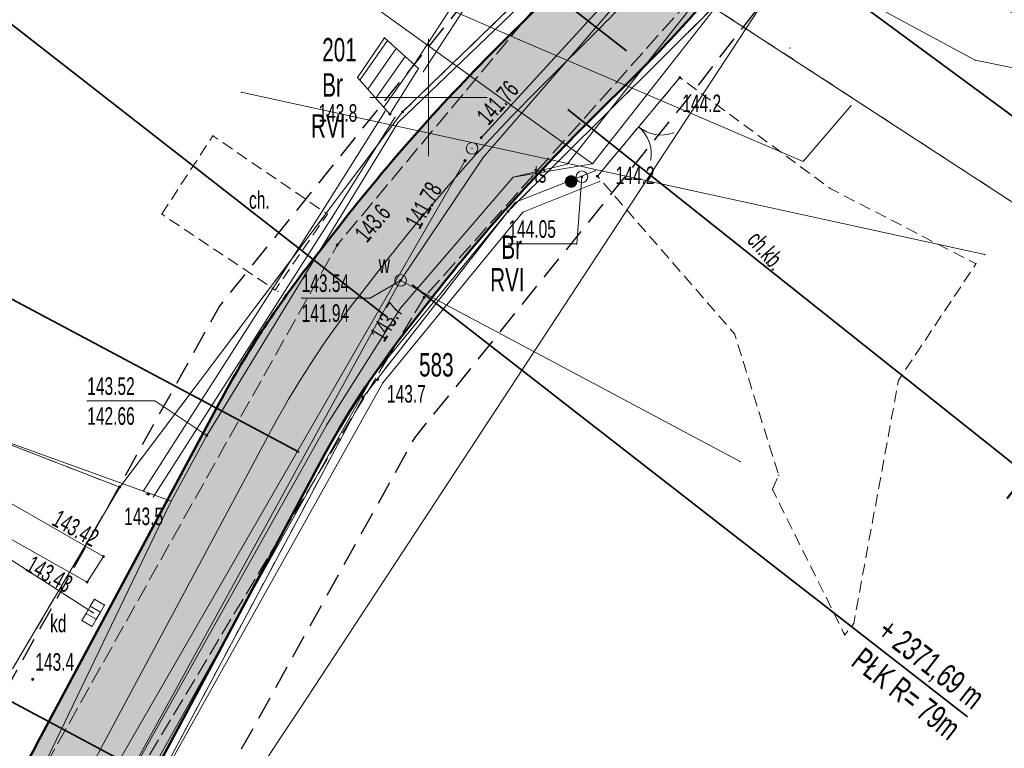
# Model space of a CAD drawing. Extents: x 6456700 to 6518119, y 5963420 to 5980059.
# Tile 174 of 256: x 6512301 to 6512343, y 5966021 to 5966052. Entities that reach past the tile are written whole.
import ezdxf
from ezdxf.enums import TextEntityAlignment as Align

# ---------------------------------------------------------------- set-up
doc = ezdxf.new("R2010")
doc.units = 0
doc.header["$MEASUREMENT"] = 0
for name, pattern in [('L_0_03', [1, 0.5, -0.5]), ('L_0_04', [1.5, 1, -0.5]), ('L_0_52', [1, 0.75, -0.25]), ('L_0_5A', [0.75, 0.5, -0.25])]:
    doc.linetypes.add(name, pattern=pattern)
doc.layers.get('0').update_dxf_attribs({"color": 2, "linetype": 'CONTINUOUS', "lineweight": 5})
for name, color, linetype, lineweight in [('18mm Kreska ciągła', 7, 'CONTINUOUS', 18), ('203_punkt_graniczny', 7, 'CONTINUOUS', 18), ('209_oznaczenie_konturu_klasyfikacyjnego', 96, 'CONTINUOUS', 18), ('210_oznaczenie_konturu_uzytku_gruntowego', 96, 'CONTINUOUS', 18), ('211_numer_dzialki_ewidencyjnej', 7, 'CONTINUOUS', 18), ('218_kontur_uzytku_gruntowego', 96, 'L_0_03', 18), ('219_dzialka_ewidencyjna', 7, 'CONTINUOUS', 18), ('35mm Ciągła', 7, 'CONTINUOUS', 35), ('50mm Kreska ciągła', 7, 'CONTINUOUS', 50), ('9mm Kreska ciągła', 252, 'CONTINUOUS', 9), ('brama', 7, 'CONTINUOUS', 18), ('chodnik', 7, 'CONTINUOUS', 18), ('chodnik_Atr17', 7, 'CONTINUOUS', 18), ('jezdnia', 7, 'CONTINUOUS', 18), ('komora_podziemna', 7, 'CONTINUOUS', 18), ('komora_podziemna_Atr17', 7, 'CONTINUOUS', 18), ('kratka_sciekowa', 7, 'CONTINUOUS', 18), ('kratka_sciekowa_Atr17', 7, 'CONTINUOUS', 18), ('ogrodzenie_trwale', 7, 'CONTINUOUS', 18), ('pikieta_naturalna', 7, 'CONTINUOUS', 18), ('pikieta_naturalna_Atr2', 7, 'CONTINUOUS', 18), ('pikieta_sztuczna', 7, 'CONTINUOUS', 18), ('pikieta_sztuczna_Atr2', 7, 'CONTINUOUS', 18), ('przewod_elektroenergetyczny_niskiego_napiecia', 7, 'CONTINUOUS', 18), ('przewod_elektroenergetyczny_podziemny', 7, 'CONTINUOUS', 18), ('przewod_kanalizacyjny', 7, 'CONTINUOUS', 18), ('przewod_telekomunikacyjny_podziemny', 7, 'CONTINUOUS', 18), ('przewod_wodociagowy', 7, 'CONTINUOUS', 18), ('rzedna', 7, 'CONTINUOUS', 18), ('rzedna_Atr2', 7, 'CONTINUOUS', 18), ('rzedna_Atr3', 7, 'CONTINUOUS', 18), ('schody_w_ciagu_komunikacyjnym', 7, 'CONTINUOUS', 18), ('sciana_oporowa__linia_', 7, 'CONTINUOUS', 18), ('siatka_krzyrzy', 7, 'CONTINUOUS', 18), ('slupek_telekomunikacyjny', 7, 'CONTINUOUS', 18), ('slupek_telekomunikacyjny_Atr17', 7, 'CONTINUOUS', 18), ('studnia_kanalizacyjna', 7, 'CONTINUOUS', 18), ('Zakres', 7, 'CONTINUOUS', 18)]:
    doc.layers.add(name, color=color, linetype=linetype, lineweight=lineweight)
doc.styles.get("Standard").update_dxf_attribs({"font": 'txt', "width": 0.75})
doc.styles.add('Znaczniki', font='GOTHIC.TTF', dxfattribs={"width": 0.7})

# ---------------------------------------------------------------- blocks, each defined once
blk = doc.blocks.new('mdcp_nowa')
at = {"layer": '203_punkt_graniczny', "linetype": 'Continuous', "lineweight": 18, "true_color": 0x000000}
for points in [[(6495048.9, 5982499.345, 1), (6495048.9, 5982499.435, 1)], [(6495053.39, 5982495.095, 1), (6495053.39, 5982495.185, 1)], [(6495047.21, 5982487.175, 1), (6495047.21, 5982487.265, 1)], [(6495036.84, 5982483.335, 1), (6495036.84, 5982483.425, 1)]]:
    blk.add_hatch(color=18, dxfattribs=at).paths.add_polyline_path(points)
at = {"layer": 'pikieta_naturalna', "linetype": 'Continuous', "lineweight": 18, "true_color": 0x000000}
for points in [[(6495060.72, 5982500.805, 1), (6495060.72, 5982500.895, 1)], [(6495048.36, 5982499.245, 1), (6495048.36, 5982499.335, 1)], [(6495057.2, 5982496.605, 1), (6495057.2, 5982496.695, 1)], [(6495046.11, 5982493.665, 1), (6495046.11, 5982493.755, 1)], [(6495049.82, 5982491.435, 1), (6495049.82, 5982491.525, 1)], [(6495047.84, 5982487.925, 1), (6495047.84, 5982488.015, 1)], [(6495038.06, 5982483.045, 1), (6495038.06, 5982483.135, 1)], [(6495033.13, 5982475.135, 1), (6495033.13, 5982475.225, 1)]]:
    blk.add_hatch(color=18, dxfattribs=at).paths.add_polyline_path(points)
at = {"layer": 'pikieta_sztuczna', "linetype": 'Continuous', "lineweight": 18, "true_color": 0x000000}
for points in [[(6495036.15, 5982480.375, 1), (6495036.15, 5982480.465, 1)], [(6495035.45, 5982479.285, 1), (6495035.45, 5982479.375, 1)]]:
    blk.add_hatch(color=18, dxfattribs=at).paths.add_polyline_path(points)
at = {"layer": 'rzedna', "linetype": 'Continuous', "lineweight": 18, "true_color": 0x000000}
for points in [[(6495052.25, 5982498.245, 1), (6495052.25, 5982498.335, 1)], [(6495051.56, 5982497.265, 1), (6495051.56, 5982497.355, 1)], [(6495048.81, 5982492.155, 1), (6495048.81, 5982492.245, 1)], [(6495040.55, 5982485.545, 1), (6495040.55, 5982485.635, 1)]]:
    blk.add_hatch(color=18, dxfattribs=at).paths.add_polyline_path(points)
at = {"layer": 'rzedna', "linetype": 'Continuous', "lineweight": 18, "true_color": 0xff7f00}
blk.add_hatch(color=30, dxfattribs=at).paths.add_polyline_path([(6495056.54, 5982496.575, 1), (6495056.54, 5982496.665, 1)])
at = {"layer": 'slupek_telekomunikacyjny', "linetype": 'Continuous', "lineweight": 18, "true_color": 0xff7f00}
blk.add_hatch(color=30, dxfattribs=at).paths.add_polyline_path([(6495056.08, 5982496.17, 1), (6495056.08, 5982496.67, 1)])
at = {"layer": '203_punkt_graniczny', "color": 7, "linetype": 'Continuous', "lineweight": 18}
for centre in [(6495048.9, 5982499.39), (6495053.39, 5982495.14), (6495047.21, 5982487.22), (6495036.84, 5982483.38)]:
    blk.add_circle(centre, 0.045, dxfattribs=at)
at = {"layer": '203_punkt_graniczny'}
for p in [(6495048.9, 5982499.39), (6495053.39, 5982495.14), (6495047.21, 5982487.22), (6495036.84, 5982483.38)]:
    blk.add_point(p, dxfattribs=at)
at = {"layer": '218_kontur_uzytku_gruntowego', "lineweight": 18, "flags": 128}
for points in [[(6495048.9, 5982499.39), (6495053.5, 5982503.84)], [(6495062.14, 5982503.85), (6495053.39, 5982495.14)], [(6495105.76, 5982475.43), (6495062.14, 5982503.85)], [(6495036.84, 5982483.38), (6495048.9, 5982499.39)], [(6495053.39, 5982495.14), (6495047.21, 5982487.22)], [(6495022.46, 5982488.95), (6495036.84, 5982483.38)], [(6495047.21, 5982487.22), (6495036.66, 5982467.46)], [(6495032.27, 5982475.63), (6495036.84, 5982483.38)]]:
    blk.add_lwpolyline(points, dxfattribs=at)
at = {"layer": '218_kontur_uzytku_gruntowego'}
for p in [(6495048.9, 5982499.39), (6495048.9, 5982499.39), (6495048.9, 5982499.39), (6495048.9, 5982499.39), (6495053.39, 5982495.14), (6495053.39, 5982495.14), (6495053.39, 5982495.14), (6495053.39, 5982495.14), (6495047.21, 5982487.22), (6495047.21, 5982487.22), (6495047.21, 5982487.22), (6495047.21, 5982487.22), (6495036.84, 5982483.38), (6495036.84, 5982483.38), (6495036.84, 5982483.38), (6495036.84, 5982483.38), (6495036.84, 5982483.38), (6495036.84, 5982483.38)]:
    blk.add_point(p, dxfattribs=at)
at = {"layer": '219_dzialka_ewidencyjna', "color": 3, "linetype": 'Continuous', "lineweight": 18, "flags": 128}
for points in [[(6495048.9, 5982499.39), (6495053.5, 5982503.84)], [(6495062.14, 5982503.85), (6495053.39, 5982495.14)], [(6495105.76, 5982475.43), (6495062.14, 5982503.85)], [(6495036.84, 5982483.38), (6495048.9, 5982499.39)], [(6495053.39, 5982495.14), (6495047.21, 5982487.22)], [(6495036.84, 5982483.38), (6495022.46, 5982488.95)], [(6495036.66, 5982467.46), (6495047.21, 5982487.22)], [(6495032.27, 5982475.63), (6495036.84, 5982483.38)]]:
    blk.add_lwpolyline(points, dxfattribs=at)
at = {"layer": '219_dzialka_ewidencyjna', "color": 3}
for p in [(6495048.9, 5982499.39), (6495048.9, 5982499.39), (6495053.39, 5982495.14), (6495053.39, 5982495.14), (6495047.21, 5982487.22), (6495047.21, 5982487.22), (6495036.84, 5982483.38), (6495036.84, 5982483.38), (6495036.84, 5982483.38)]:
    blk.add_point(p, dxfattribs=at)
at = {"layer": 'brama', "color": 7, "linetype": 'Continuous', "lineweight": 18, "flags": 128}
blk.add_lwpolyline([(6495060.72, 5982500.85), (6495057.2, 5982496.65)], dxfattribs=at)
at = {"layer": 'brama', "color": 7, "linetype": 'Continuous', "lineweight": 18}
for centre, start, end in [((6495059.923, 5982499.9), 230.034, 290.034), ((6495057.997, 5982497.6), 350.034, 50.034)]:
    blk.add_arc(centre, 1.5, start, end, dxfattribs=at)
at = {"layer": 'brama'}
for p in [(6495060.72, 5982500.85), (6495058.96, 5982498.75), (6495058.96, 5982498.75), (6495059.664, 5982498.422), (6495060.437, 5982498.49), (6495059.406, 5982498.114), (6495059.474, 5982497.341), (6495057.2, 5982496.65)]:
    blk.add_point(p, dxfattribs=at)
at = {"layer": 'chodnik', "color": 7, "linetype": 'L_0_5A', "lineweight": 18, "flags": 128}
for points in [[(6495064.66, 5982483.29), (6495064.93, 5982483.89), (6495063.05, 5982489.92), (6495057.2, 5982496.65), (6495060.72, 5982500.85), (6495067.13, 5982496.12), (6495073.34, 5982492.91), (6495070.04, 5982487.94), (6495068.13, 5982477.57), (6495067.75, 5982477.08), (6495067.7, 5982477.17)], [(6495038.63, 5982495.03), (6495040.81, 5982498.37), (6495045.69, 5982495.03), (6495043.47, 5982491.79)]]:
    blk.add_lwpolyline(points, close=True, dxfattribs=at)
at = {"layer": 'chodnik'}
for p in [(6495060.72, 5982500.85), (6495040.81, 5982498.37), (6495057.2, 5982496.65), (6495067.13, 5982496.12), (6495038.63, 5982495.03), (6495045.69, 5982495.03), (6495073.34, 5982492.91), (6495043.47, 5982491.79), (6495063.05, 5982489.92), (6495070.04, 5982487.94), (6495064.93, 5982483.89), (6495064.66, 5982483.29), (6495068.13, 5982477.57), (6495067.7, 5982477.17), (6495067.75, 5982477.08)]:
    blk.add_point(p, dxfattribs=at)
at = {"layer": 'jezdnia', "color": 7, "linetype": 'L_0_52', "lineweight": 18, "flags": 128}
blk.add_lwpolyline([(6495134.37, 5982583.3), (6495113.38, 5982574.25), (6495104.78, 5982567.21), (6495094.42, 5982556.42), (6495077.25, 5982527.64), (6495065.47, 5982509.01), (6495049.82, 5982491.48), (6495035, 5982466.78), (6495029.3, 5982456), (6495014.86, 5982429.39), (6495004.75, 5982409.18), (6494998.73, 5982397.06), (6494987.52, 5982373.63), (6494982.83, 5982364.72), (6494972.31, 5982345.03), (6494970.53, 5982342.23), (6494960.57, 5982327.01), (6494956.04, 5982320.35), (6494947.33, 5982304.72), (6494935.61, 5982281.93), (6494926.04, 5982257.99), (6494919.72, 5982242.45), (6494913.81, 5982225.8), (6494910.48, 5982216.25), (6494906.14, 5982216.99), (6494909.9, 5982227.31), (6494916.12, 5982243.16), (6494921.48, 5982258.77), (6494931.15, 5982282.69), (6494943.64, 5982306.31), (6494959.06, 5982330.89), (6494969.1, 5982347.08), (6494979.83, 5982365.44), (6494985.75, 5982378.98), (6494994.88, 5982398.03), (6495001.66, 5982410.76), (6495011.8, 5982430.8), (6495026, 5982457.23), (6495032.25, 5982468.97), (6495046.11, 5982493.71), (6495063.09, 5982514.09), (6495073.26, 5982529.52), (6495082.96, 5982547.05), (6495093.01, 5982560.56), (6495101.98, 5982569.59), (6495101.3, 5982571.6), (6495108.99, 5982577.59), (6495110.03, 5982578.44), (6495121.58, 5982583.64), (6495122.46, 5982584.02), (6495130.77, 5982587.79), (6495134.82, 5982589.62), (6495140.56, 5982589.08), (6495141.32, 5982585.54)], close=True, dxfattribs=at)
at = {"layer": 'jezdnia'}
for p in [(6495046.11, 5982493.71), (6495049.82, 5982491.48)]:
    blk.add_point(p, dxfattribs=at)
at = {"layer": 'komora_podziemna', "color": 30, "linetype": 'Continuous', "lineweight": 13}
blk.add_circle((6495056.54, 5982496.62), 0.25, dxfattribs=at)
at = {"layer": 'komora_podziemna', "color": 5, "linetype": 'Continuous', "lineweight": 13}
blk.add_circle((6495048.81, 5982492.2), 0.25, dxfattribs=at)
at = {"layer": 'komora_podziemna'}
for p in [(6495056.54, 5982496.62), (6495048.81, 5982492.2)]:
    blk.add_point(p, dxfattribs=at)
at = {"layer": 'kratka_sciekowa', "color": 34, "linetype": 'Continuous', "lineweight": 13, "flags": 128}
for points in [[(6495035.406, 5982477.995), (6495035.582, 5982478.297)], [(6495035.582, 5982478.297), (6495035.758, 5982478.599)], [(6495036.014, 5982478.045), (6495035.582, 5982478.297)], [(6495036.19, 5982478.348), (6495035.758, 5982478.599)], [(6495036.014, 5982478.045), (6495036.19, 5982478.348)], [(6495035.23, 5982477.692), (6495035.406, 5982477.995)], [(6495035.838, 5982477.743), (6495035.406, 5982477.995)], [(6495035.838, 5982477.743), (6495036.014, 5982478.045)], [(6495035.662, 5982477.441), (6495035.23, 5982477.692)], [(6495035.662, 5982477.441), (6495035.838, 5982477.743)]]:
    blk.add_lwpolyline(points, dxfattribs=at)
at = {"layer": 'kratka_sciekowa'}
for p in [(6495035.582, 5982478.297), (6495035.582, 5982478.297), (6495035.582, 5982478.297), (6495035.758, 5982478.599), (6495035.758, 5982478.599), (6495036.19, 5982478.348), (6495036.19, 5982478.348), (6495035.406, 5982477.995), (6495035.406, 5982477.995), (6495035.406, 5982477.995), (6495036.014, 5982478.045), (6495036.014, 5982478.045), (6495036.014, 5982478.045), (6495035.23, 5982477.692), (6495035.23, 5982477.692), (6495035.662, 5982477.441), (6495035.662, 5982477.441), (6495035.838, 5982477.743), (6495035.838, 5982477.743), (6495035.838, 5982477.743)]:
    blk.add_point(p, dxfattribs=at)
at = {"layer": 'ogrodzenie_trwale'}
for p in [(6495065.41, 5982502.12), (6495060.72, 5982500.85), (6495043.58, 5982491.73), (6495037.96, 5982483.09), (6495033.13, 5982475.18)]:
    blk.add_point(p, dxfattribs=at)
at = {"layer": 'pikieta_naturalna', "color": 7, "linetype": 'Continuous', "lineweight": 18}
for centre in [(6495060.72, 5982500.85), (6495048.36, 5982499.29), (6495057.2, 5982496.65), (6495046.11, 5982493.71), (6495049.82, 5982491.48), (6495047.84, 5982487.97), (6495038.06, 5982483.09), (6495033.13, 5982475.18)]:
    blk.add_circle(centre, 0.045, dxfattribs=at)
at = {"layer": 'pikieta_naturalna'}
for p in [(6495060.72, 5982500.85), (6495048.36, 5982499.29), (6495057.2, 5982496.65), (6495046.11, 5982493.71), (6495049.82, 5982491.48), (6495047.84, 5982487.97), (6495038.06, 5982483.09), (6495033.13, 5982475.18)]:
    blk.add_point(p, dxfattribs=at)
at = {"layer": 'pikieta_sztuczna', "color": 7, "linetype": 'Continuous', "lineweight": 18}
for centre in [(6495036.15, 5982480.42), (6495035.45, 5982479.33)]:
    blk.add_circle(centre, 0.045, dxfattribs=at)
at = {"layer": 'pikieta_sztuczna'}
for p in [(6495036.15, 5982480.42), (6495035.45, 5982479.33)]:
    blk.add_point(p, dxfattribs=at)
at = {"layer": 'przewod_elektroenergetyczny_niskiego_napiecia', "color": 1, "linetype": 'Continuous', "lineweight": 18, "flags": 128}
for points in [[(6495044.54, 5982473.96), (6495064.39, 5982504.27)], [(6495023.9, 5982442.93), (6495044.54, 5982473.96)]]:
    blk.add_lwpolyline(points, dxfattribs=at)
at = {"layer": 'przewod_elektroenergetyczny_niskiego_napiecia'}
blk.add_point((6495044.54, 5982473.96), dxfattribs=at)
blk.add_point((6495044.54, 5982473.96), dxfattribs=at)
at = {"layer": 'przewod_elektroenergetyczny_niskiego_napiecia', "color": 1}
blk.add_point((6495044.54, 5982473.96), dxfattribs=at)
blk.add_point((6495044.54, 5982473.96), dxfattribs=at)
at = {"layer": 'przewod_elektroenergetyczny_podziemny', "color": 1, "linetype": 'Continuous', "lineweight": 18, "flags": 128}
blk.add_lwpolyline([(6495068.02, 5982499.66), (6495065.98, 5982497.28), (6495053.88, 5982502.47), (6495040.7, 5982508.24)], dxfattribs=at)
at = {"layer": 'przewod_elektroenergetyczny_podziemny'}
for p in [(6495053.88, 5982502.47), (6495068.02, 5982499.66), (6495065.98, 5982497.28)]:
    blk.add_point(p, dxfattribs=at)
at = {"layer": 'przewod_kanalizacyjny', "color": 34, "linetype": 'Continuous', "lineweight": 18, "flags": 128}
for points in [[(6495052.25, 5982498.29), (6495061.92, 5982508.87), (6495070.2, 5982517.92)], [(6495035.71, 5982478.02), (6494996.58, 5982503.26), (6494980.21, 5982496.04)], [(6495035.41, 5982469.27), (6495051.56, 5982497.31)]]:
    blk.add_lwpolyline(points, dxfattribs=at)
at = {"layer": 'przewod_kanalizacyjny'}
for p in [(6495052.25, 5982498.29), (6495051.56, 5982497.31), (6495035.71, 5982478.02)]:
    blk.add_point(p, dxfattribs=at)
at = {"layer": 'przewod_telekomunikacyjny_podziemny', "color": 30, "linetype": 'Continuous', "lineweight": 18, "flags": 128}
for points in [[(6494901.62, 5982190.73), (6494906.93, 5982205.38), (6494911.62, 5982220.93), (6494915.73, 5982231.59), (6494911.08, 5982233.33), (6494928.49, 5982275.35), (6494946.57, 5982313.81), (6494960.48, 5982334.35), (6494965.17, 5982341.38), (6494972.14, 5982353.83), (6494985.3, 5982378.53), (6494993.02, 5982395.45), (6495008.18, 5982425.35), (6495017.88, 5982443.43), (6495022.56, 5982450.66), (6495031.38, 5982466.91), (6495039.03, 5982482.79), (6495040.55, 5982485.59), (6495048.7, 5982498.93), (6495056.63, 5982506.55), (6495061.71, 5982512.37), (6495068.26, 5982521.25), (6495074.92, 5982532.24)], [(6495079.35, 5982530.1), (6495069.82, 5982513.52), (6495056.99, 5982497.18), (6495053.61, 5982496.6), (6495048.81, 5982491.02), (6495045.68, 5982486.07), (6495035.4, 5982467.7), (6495024.87, 5982448.34), (6495020.12, 5982439.66), (6495011.73, 5982422.62), (6495000.86, 5982401), (6494989.14, 5982376.4), (6494979.09, 5982355.95), (6494962.09, 5982330.47)], [(6495053.61, 5982496.6), (6495055.92, 5982497.16), (6495065.48, 5982509.29), (6495074.84, 5982503.65), (6495090.26, 5982501.53), (6495103.26, 5982497.97), (6495103.4, 5982498.98)], [(6495042.19, 5982507.26), (6495042.36, 5982507.51), (6495045.46, 5982505.49), (6495056.99, 5982497.18)], [(6495039.03, 5982482.79), (6495022.79, 5982488.64), (6495019.6, 5982483.67)]]:
    blk.add_lwpolyline(points, dxfattribs=at)
at = {"layer": 'przewod_telekomunikacyjny_podziemny'}
for p in [(6495048.7, 5982498.93), (6495055.92, 5982497.16), (6495056.99, 5982497.18), (6495056.99, 5982497.18), (6495053.61, 5982496.6), (6495053.61, 5982496.6), (6495048.81, 5982491.02), (6495045.68, 5982486.07), (6495040.55, 5982485.59), (6495039.03, 5982482.79), (6495039.03, 5982482.79)]:
    blk.add_point(p, dxfattribs=at)
at = {"layer": 'przewod_wodociagowy', "color": 5, "linetype": 'Continuous', "lineweight": 18, "flags": 128}
for points in [[(6495020.19, 5982442.47), (6495036.31, 5982469.42), (6495048.81, 5982492.2), (6495052.33, 5982497.45), (6495061.45, 5982507.99), (6495071.18, 5982518.02), (6495077.82, 5982531.27), (6495096.46, 5982561.11), (6495111.97, 5982575.51), (6495112.4, 5982574.08), (6495113.01, 5982573.49)], [(6495085.3, 5982504.43), (6495079.5, 5982500.34), (6495073.31, 5982501.59), (6495061.45, 5982507.99)], [(6495073.72, 5982493.3), (6495042.02, 5982500.23)], [(6495048.81, 5982492.2), (6495063.29, 5982484.47)]]:
    blk.add_lwpolyline(points, dxfattribs=at)
at = {"layer": 'przewod_wodociagowy'}
for p in [(6495073.31, 5982501.59), (6495042.02, 5982500.23), (6495052.33, 5982497.45), (6495073.72, 5982493.3), (6495048.81, 5982492.2), (6495048.81, 5982492.2), (6495063.29, 5982484.47)]:
    blk.add_point(p, dxfattribs=at)
at = {"layer": 'rzedna', "color": 7, "linetype": 'Continuous', "lineweight": 18}
for centre in [(6495052.25, 5982498.29), (6495051.56, 5982497.31), (6495048.81, 5982492.2), (6495040.55, 5982485.59)]:
    blk.add_circle(centre, 0.045, dxfattribs=at)
at = {"layer": 'rzedna', "color": 30, "linetype": 'Continuous', "lineweight": 18}
blk.add_circle((6495056.54, 5982496.62), 0.045, dxfattribs=at)
at = {"layer": 'rzedna'}
for p in [(6495052.25, 5982498.29), (6495051.56, 5982497.31), (6495056.54, 5982496.62), (6495048.81, 5982492.2), (6495040.55, 5982485.59)]:
    blk.add_point(p, dxfattribs=at)
at = {"layer": 'rzedna_Atr2', "color": 7, "linetype": 'Continuous', "lineweight": 18, "flags": 128}
for points in [[(6495056.54, 5982496.62), (6495056.32, 5982493.76), (6495053.408, 5982493.76)], [(6495048.81, 5982492.2), (6495047.51, 5982491.45), (6495044.593, 5982491.45)], [(6495040.55, 5982485.59), (6495038.34, 5982487.06), (6495035.454, 5982487.06)]]:
    blk.add_lwpolyline(points, dxfattribs=at)
at = {"layer": 'rzedna_Atr2'}
for p in [(6495056.54, 5982496.62), (6495053.408, 5982493.76), (6495056.32, 5982493.76), (6495048.81, 5982492.2), (6495044.593, 5982491.45), (6495047.51, 5982491.45), (6495035.454, 5982487.06), (6495038.34, 5982487.06), (6495040.55, 5982485.59)]:
    blk.add_point(p, dxfattribs=at)
at = {"layer": 'schody_w_ciagu_komunikacyjnym', "color": 7, "linetype": 'Continuous', "lineweight": 18, "flags": 128}
for points in [[(6495035.45, 5982479.33), (6495029.76, 5982482.53), (6495028.59, 5982483.2), (6495020.67, 5982487.81), (6495005.72, 5982496.29), (6494995.81, 5982502), (6494996.4, 5982503.05), (6495006.28, 5982497.46), (6495021.23, 5982488.99), (6495029.89, 5982484), (6495036.15, 5982480.42)], [(6495046.98, 5982500.86), (6495048.12, 5982502.55), (6495049.57, 5982501.24), (6495048.36, 5982499.29)]]:
    blk.add_lwpolyline(points, close=True, dxfattribs=at)
for points in [[(6495048.254, 5982502.429), (6495047.079, 5982500.747)], [(6495048.628, 5982502.091), (6495047.419, 5982500.36)], [(6495049.002, 5982501.754), (6495047.759, 5982499.974)], [(6495049.376, 5982501.416), (6495048.099, 5982499.587)]]:
    blk.add_lwpolyline(points, dxfattribs=at)
at = {"layer": 'schody_w_ciagu_komunikacyjnym'}
for p in [(6495048.12, 5982502.55), (6495048.254, 5982502.429), (6495048.628, 5982502.091), (6495049.002, 5982501.754), (6495049.376, 5982501.416), (6495049.57, 5982501.24), (6495046.98, 5982500.86), (6495047.079, 5982500.747), (6495047.419, 5982500.36), (6495047.759, 5982499.974), (6495048.099, 5982499.587), (6495048.36, 5982499.29), (6495036.15, 5982480.42), (6495035.45, 5982479.33)]:
    blk.add_point(p, dxfattribs=at)
at = {"layer": 'sciana_oporowa__linia_', "color": 7, "linetype": 'Continuous', "lineweight": 18, "flags": 128}
for points in [[(6495049.36, 5982501.376), (6495053.06, 5982507.076)], [(6495049.78, 5982501.104), (6495053.48, 5982506.804)], [(6495037.849, 5982483.224), (6495045.479, 5982495.164), (6495048.148, 5982499.423)], [(6495038.271, 5982482.956), (6495045.901, 5982494.896), (6495048.572, 5982499.157)], [(6495038.685, 5982467.711), (6495038.02, 5982470.974), (6495047.632, 5982488.112), (6495053.713, 5982495.535), (6495057.107, 5982496.882)], [(6495039.175, 5982467.809), (6495038.58, 5982470.886), (6495048.048, 5982487.828), (6495054.027, 5982495.105), (6495057.293, 5982496.418)]]:
    blk.add_lwpolyline(points, dxfattribs=at)
at = {"layer": 'sciana_oporowa__linia_'}
for p in [(6495049.36, 5982501.376), (6495049.78, 5982501.104), (6495048.148, 5982499.423), (6495048.572, 5982499.157), (6495057.107, 5982496.882), (6495057.293, 5982496.418), (6495053.713, 5982495.535), (6495045.479, 5982495.164), (6495054.027, 5982495.105), (6495045.901, 5982494.896), (6495047.632, 5982488.112), (6495048.048, 5982487.828), (6495037.849, 5982483.224), (6495038.271, 5982482.956)]:
    blk.add_point(p, dxfattribs=at)
at = {"layer": 'siatka_krzyrzy', "linetype": 'Continuous', "lineweight": 18, "flags": 128}
for points in [[(6495050, 5982497.5), (6495050, 5982502.5)], [(6495047.5, 5982500), (6495052.5, 5982500)]]:
    blk.add_lwpolyline(points, dxfattribs=at)
at = {"layer": 'slupek_telekomunikacyjny', "color": 30, "linetype": 'Continuous', "lineweight": 18}
blk.add_circle((6495056.08, 5982496.42), 0.25, dxfattribs=at)
at = {"layer": 'slupek_telekomunikacyjny'}
blk.add_point((6495056.08, 5982496.42), dxfattribs=at)
at = {"layer": 'studnia_kanalizacyjna', "color": 34, "linetype": 'Continuous', "lineweight": 13}
blk.add_circle((6495051.86, 5982497.83), 0.25, dxfattribs=at)
at = {"layer": 'studnia_kanalizacyjna'}
blk.add_point((6495051.86, 5982497.83), dxfattribs=at)
at = {"layer": 'Zakres', "linetype": 'L_0_04', "lineweight": 25, "flags": 128}
blk.add_lwpolyline([(6495113.77, 5985050.22), (6495121.12, 5984877.07), (6495125.76, 5984757.87), (6495129.89, 5984649.81), (6495141.08, 5984611.3), (6495145.77, 5984544.53), (6495147.36, 5984487.27), (6495157.22, 5984392.07), (6495162.95, 5984387.45), (6495180.24, 5984384.16), (6495229.5, 5984386.61), (6495251.65, 5984373.41), (6495258.77, 5984357.12), (6495255.44, 5984330.44), (6495250.77, 5984304.39), (6495252.21, 5984282.78), (6495255.46, 5984256.45), (6495254.94, 5984238.25), (6495266.4, 5984211), (6495277.24, 5984182.33), (6495294.2, 5984133.19), (6495300.94, 5984095.37), (6495313.24, 5984037.69), (6495317.44, 5983978.18), (6495300.35, 5983922.18), (6495282.35, 5983883.38), (6495266.21, 5983862.23), (6495242.03, 5983839.67), (6495211.11, 5983816.86), (6495158.26, 5983772.66), (6495130.6, 5983651.16), (6495116.31, 5983543.43), (6495129.51, 5983346.73), (6495134.58, 5983264.71), (6495139.64, 5983186.97), (6495193.25, 5983077.94), (6495199.2, 5983041.97), (6495206.23, 5983026), (6495208.96, 5983004.88), (6495202.27, 5982979.48), (6495202.42, 5982950.13), (6495209.35, 5982897.38), (6495215.97, 5982850.34), (6495228.6, 5982809.97), (6495226.85, 5982778.82), (6495225.04, 5982750.56), (6495220.26, 5982723.37), (6495226.54, 5982679.97), (6495206.06, 5982669.48), (6495192.68, 5982657.71), (6495184.57, 5982648.65), (6495174.78, 5982624.58), (6495164.23, 5982604.61), (6495150.7, 5982588.3), (6495137.69, 5982582.43), (6495118.26, 5982573.75), (6495100.35, 5982558.42), (6495090.36, 5982544.99), (6495075.87, 5982519.06), (6495060.83, 5982499.68), (6495049.41, 5982485.49), (6495035.07, 5982459.7), (6495006.7, 5982406.64), (6494980.89, 5982351.84), (6494944.35, 5982293.29), (6494925.72, 5982250.11), (6494905.2, 5982190.37), (6494898.43, 5982153.5), (6494879.51, 5982063.89), (6494864.14, 5981992.66), (6494816.93, 5981768.61), (6494777.79, 5981577.7), (6494739.84, 5981394.72), (6494718.65, 5981297.89), (6494716.45, 5981237.31), (6494738.62, 5981208.21), (6494776.48, 5981173.06), (6494817.16, 5981137.44), (6494847.63, 5981109.8), (6494877.39, 5981077.08), (6494912.75, 5981030.55), (6494916.06, 5981014.71), (6494903.86, 5980957.01), (6494916.13, 5980953.51), (6494892.32, 5980927.59), (6494850.7, 5980858.8), (6494806.81, 5980779.89), (6494785.1, 5980753.49), (6494715.22, 5980723.29), (6494679.96, 5980686.78), (6494651.35, 5980651.29), (6494549.14, 5980683.24), (6494511.84, 5980659.66), (6494443.61, 5980630.33), (6494428.78, 5980598.6), (6494431.58, 5980579.46), (6494420.56, 5980549.76), (6494416.45, 5980528.2), (6494403.86, 5980507.16), (6494388.89, 5980482.96), (6494365.32, 5980407.99), (6494335.67, 5980315.15), (6494332.29, 5980297.41), (6494335.1, 5980278.18), (6494347.25, 5980254.84), (6494336.79, 5980250.09), (6494300.04, 5980271.34), (6494320.8, 5980301.43), (6494336.81, 5980349.17), (6494344.85, 5980380.92), (6494360.85, 5980437.13), (6494374.18, 5980476.38), (6494386.14, 5980498.84), (6494403.02, 5980528.52), (6494411.33, 5980563.19), (6494420.84, 5980586.25), (6494420.25, 5980601.11), (6494434.95, 5980635.94), (6494446.75, 5980644.99), (6494465.77, 5980647.27), (6494513.02, 5980669.46), (6494507.85, 5980679.68), (6494547.89, 5980705.83), (6494570.06, 5980691.34), (6494636.17, 5980669.05), (6494706.14, 5980756.86), (6494742.78, 5980772.58), (6494798.53, 5980814.27), (6494826.12, 5980867.97), (6494849.57, 5980908.6), (6494845.35, 5980942.01), (6494853.94, 5980970.83), (6494891.08, 5980960.54), (6494890.11, 5980965.73), (6494903.94, 5981025.69), (6494869.98, 5981070.3), (6494770.97, 5981160.58), (6494728.18, 5981200.64), (6494706.13, 5981229.56), (6494707.94, 5981299.75), (6494728.84, 5981398.1), (6494767.06, 5981580.19), (6494806.17, 5981770.55), (6494854.36, 5981994.76), (6494869.73, 5982065.97), (6494888.61, 5982155.44), (6494891.67, 5982173.95), (6494895.82, 5982197.45), (6494916.38, 5982253.72), (6494935.47, 5982297.95), (6494954.97, 5982331.67), (6494972.09, 5982356.64), (6494997.76, 5982411.14), (6495026.29, 5982464.48), (6495041.09, 5982491.09), (6495052.99, 5982505.88), (6495067.51, 5982524.6), (6495081.94, 5982550.43), (6495092.99, 5982565.28), (6495112.86, 5982582.29), (6495133.59, 5982591.55), (6495144.48, 5982596.46), (6495155.87, 5982610.19), (6495165.7, 5982628.8), (6495175.96, 5982654.03), (6495185.62, 5982664.83), (6495200.4, 5982677.82), (6495212.49, 5982688.04), (6495209.64, 5982723.43), (6495215.22, 5982750.57), (6495216.87, 5982779.54), (6495218.31, 5982809.31), (6495206.86, 5982847.92), (6495199.44, 5982894.74), (6495192.11, 5982948.71), (6495190.16, 5982979.24), (6495183.47, 5983075.16), (6495129.79, 5983184.34), (6495124.6, 5983264.07), (6495119.53, 5983346.09), (6495106.27, 5983543.75), (6495120.74, 5983652.9), (6495148.75, 5983779.42), (6495204.15, 5983826.04), (6495273.41, 5983889.36), (6495288.53, 5983927.42), (6495300.83, 5983964.69), (6495303.91, 5983980.14), (6495301.32, 5984039.55), (6495291.1, 5984093.63), (6495284.5, 5984130.67), (6495267.84, 5984178.93), (6495257.12, 5984207.3), (6495244.96, 5984236.19), (6495244.79, 5984255.42), (6495242.25, 5984281.97), (6495240.71, 5984304.95), (6495245.55, 5984331.94), (6495248.51, 5984355.64), (6495243.77, 5984366.47), (6495226.98, 5984376.47), (6495179.54, 5984374.12), (6495158.61, 5984378.09), (6495147.7, 5984386.91), (6495137.38, 5984486.61), (6495135.78, 5984544.04), (6495131.18, 5984609.54), (6495119.95, 5984648.2), (6495115.76, 5984757.49), (6495111.12, 5984876.67), (6495103.73, 5985050.93), (6495109.36, 5985081.73), (6495120.41, 5985085.88)], close=True, dxfattribs=at)
at = {"layer": 'Zakres'}
for p in [(6495060.83, 5982499.68), (6495041.09, 5982491.09), (6495049.41, 5982485.49)]:
    blk.add_point(p, dxfattribs=at)
at = {"layer": '209_oznaczenie_konturu_klasyfikacyjnego', "lineweight": 20, "width": 0.66}
for p in [(6495044.99, 5982499.29), (6495052.63, 5982492.73)]:
    blk.add_text('RVI', height=1, dxfattribs=at).set_placement(p, align=Align.TOP_LEFT)
at = {"layer": '210_oznaczenie_konturu_uzytku_gruntowego', "lineweight": 20, "width": 0.66}
for p in [(6495045.47, 5982501.04), (6495053.11, 5982494.12)]:
    blk.add_text('Br', height=1, dxfattribs=at).set_placement(p, align=Align.TOP_LEFT)
at = {"layer": '211_numer_dzialki_ewidencyjnej', "color": 7, "lineweight": 20, "width": 0.66}
for s, p in [('201', (6495045.47, 5982502.54)), ('583', (6495049.6, 5982489.1))]:
    blk.add_text(s, height=1, dxfattribs=at).set_placement(p, align=Align.TOP_LEFT)
at = {"layer": 'chodnik_Atr17', "color": 7, "lineweight": 15, "width": 0.66}
blk.add_text('ch.', height=0.75, dxfattribs=at).set_placement((6495042.35, 5982496.01), align=Align.TOP_LEFT)
blk.add_text('ch.kb.', height=0.75, rotation=311, dxfattribs=at).set_placement((6495064.106, 5982494.382), align=Align.TOP_LEFT)
at = {"layer": 'komora_podziemna_Atr17', "color": 7, "lineweight": 15, "width": 0.66}
blk.add_text('w', height=0.75, dxfattribs=at).set_placement((6495047.88, 5982493.27), align=Align.TOP_LEFT)
at = {"layer": 'kratka_sciekowa_Atr17', "color": 34, "lineweight": 15, "width": 0.66}
blk.add_text('kd', height=0.75, dxfattribs=at).set_placement((6495033.87, 5982477.94), align=Align.TOP_LEFT)
at = {"layer": 'pikieta_naturalna_Atr2', "color": 7, "lineweight": 15, "width": 0.66}
for s, p in [('144.2', (6495060.82, 5982500.13)), ('143.8', (6495045.31, 5982499.72)), ('144.2', (6495057.98, 5982497.06)), ('143.7', (6495048.23, 5982487.74)), ('143.5', (6495037.03, 5982482.51)), ('143.4', (6495033.24, 5982476.3))]:
    blk.add_text(s, height=0.75, dxfattribs=at).set_placement(p, align=Align.TOP_LEFT)
for s, rotation, p in [('143.6', 50.2, (6495046.8, 5982494.25)), ('143.7', 59, (6495047.47, 5982489.92))]:
    blk.add_text(s, height=0.75, rotation=rotation, dxfattribs=at).set_placement(p, align=Align.TOP_LEFT)
at = {"layer": 'pikieta_sztuczna_Atr2', "color": 7, "lineweight": 15, "width": 0.66}
for s, rotation, p in [('143.42', 330.9, (6495034.26, 5982482.45)), ('143.43', 330.5, (6495033.15, 5982480.5))]:
    blk.add_text(s, height=0.75, rotation=rotation, dxfattribs=at).set_placement(p, align=Align.TOP_LEFT)
at = {"layer": 'rzedna_Atr2', "color": 7, "lineweight": 15, "width": 0.66}
for s, rotation, p in [('141.76', 48.7, (6495051.997, 5982499.275)), ('141.78', 60.9, (6495048.964, 5982494.704))]:
    blk.add_text(s, height=0.75, rotation=rotation, dxfattribs=at).set_placement(p, align=Align.TOP_LEFT)
at = {"layer": 'rzedna_Atr2', "color": 30, "lineweight": 15, "width": 0.66}
blk.add_text('144.05', height=0.75, dxfattribs=at).set_placement((6495053.408, 5982494.768), align=Align.TOP_LEFT)
at = {"layer": 'rzedna_Atr2', "color": 7, "lineweight": 15, "width": 0.66}
for s, p in [('143.54', (6495044.593, 5982492.458)), ('143.52', (6495035.454, 5982488.067))]:
    blk.add_text(s, height=0.75, dxfattribs=at).set_placement(p, align=Align.TOP_LEFT)
at = {"layer": 'rzedna_Atr3', "color": 7, "lineweight": 15, "width": 0.66}
for s, p in [('141.94', (6495044.593, 5982491.183)), ('142.66', (6495035.454, 5982486.792))]:
    blk.add_text(s, height=0.75, dxfattribs=at).set_placement(p, align=Align.TOP_LEFT)
at = {"layer": 'slupek_telekomunikacyjny_Atr17', "color": 30, "lineweight": 15, "width": 0.66}
blk.add_text('ts', height=0.75, dxfattribs=at).set_placement((6495054.51, 5982497.12), align=Align.TOP_LEFT)

msp = doc.modelspace()

# ---------------------------------------------------------------- block references
at = {"linetype": 'ByBlock'}
msp.add_blockref('mdcp_nowa', (17268.786, -16450.998), dxfattribs=at)

# ---------------------------------------------------------------- next in the draw order: hatches: boundary and pattern name
at = {"layer": '9mm Kreska ciągła'}
h = msp.add_hatch(dxfattribs=at)
h.set_pattern_fill('SAND_AND_LIME', color=4, scale=0.1)
h.set_pattern_definition([(37.5, (6512163.41104, 5965706.02106), (-0.006803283, 0.208096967), [0, -0.16416, 0, -0.1836, 0, -0.1755]), (7.5, (6512163.41104, 5965706.02106), (0.19113588, 0.30479178), [0, -0.08856, 0, -0.14796, 0, -0.0567]), (-32.5, (6512163.2782, 5965706.02106), (0.33632732, 0.00061118), [0, -0.054, 0, -0.1944, 0, -0.2538]), (-42.5, (6512163.2782, 5965706.02106), (0.32466167, 0.09478896), [0, -0.027, 0, -0.12744, 0, -0.1458])])
edge = h.paths.add_edge_path()
edge.add_line((6512494.454, 5966351.121), (6512492.815, 5966327.914))
edge.add_arc((6512641.445, 5966317.419), 149, 175.96099, 178.25385)
edge.add_line((6512492.514, 5966321.96), (6512491.933, 5966302.891))
edge.add_arc((6512440.957, 5966304.445), 51, 348.133, 358.2538, ccw=False)
edge.add_line((6512490.867, 5966293.957), (6512486.741, 5966274.321))
edge.add_arc((6512500.441, 5966271.442), 14, 168.133, 189.6608)
edge.add_line((6512486.64, 5966269.093), (6512490.395, 5966247.035))
edge.add_line((6512490.395, 5966247.035), (6512490.607, 5966245.791))
edge.add_arc((6512474.833, 5966243.106), 16, 357.4133, 369.6608, ccw=False)
edge.add_line((6512490.817, 5966242.384), (6512490.724, 5966240.322))
edge.add_arc((6512474.74, 5966241.044), 16, 304.6947, 357.4133, ccw=False)
edge.add_line((6512483.848, 5966227.889), (6512479.157, 5966224.642))
edge.add_arc((6512563.968, 5966102.134), 149, 124.69475, 128.17467)
edge.add_line((6512471.877, 5966219.268), (6512459.798, 5966209.771))
edge.add_arc((6512468.451, 5966198.766), 14, 128.1747, 146.5283)
edge.add_line((6512456.773, 5966206.487), (6512454.137, 5966202.499))
edge.add_arc((6512536.718, 5966147.898), 99, 146.52826, 150.19331)
edge.add_line((6512450.815, 5966197.109), (6512447.264, 5966190.909))
edge.add_arc((6512533.167, 5966141.699), 99, 150.19331, 155.56334)
edge.add_line((6512443.035, 5966182.654), (6512432.867, 5966160.275))
edge.add_arc((6512409.196, 5966171.031), 26, 321.1758, 335.5633, ccw=False)
edge.add_line((6512429.452, 5966154.731), (6512421.621, 5966145))
edge.add_arc((6512409.156, 5966155.031), 16, 309.5931, 321.1758, ccw=False)
edge.add_line((6512419.353, 5966142.701), (6512410.592, 5966135.455))
edge.add_arc((6512400.395, 5966147.785), 16, 291.7201, 309.5931, ccw=False)
edge.add_line((6512406.316, 5966132.921), (6512399.28, 5966130.118))
edge.add_arc((6512417.414, 5966084.597), 49, 111.7201, 118.6787)
edge.add_line((6512393.899, 5966127.586), (6512378.766, 5966119.308))
edge.add_arc((6512390.283, 5966098.252), 24, 118.6787, 130.9764)
edge.add_line((6512374.545, 5966116.372), (6512369.458, 5966111.954))
edge.add_arc((6512385.196, 5966093.834), 24, 130.9764, 144.2474)
edge.add_line((6512365.719, 5966107.857), (6512360.498, 5966100.604))
edge.add_arc((6512392.148, 5966077.817), 39, 144.2474, 151.7186)
edge.add_line((6512357.804, 5966096.296), (6512346.179, 5966074.69))
edge.add_arc((6512310.073, 5966094.116), 41, 323.54, 331.7186, ccw=False)
edge.add_line((6512343.048, 5966069.751), (6512332.977, 5966056.12))
edge.add_arc((6512291.959, 5966086.427), 51, 314.8687, 323.54, ccw=False)
edge.add_line((6512327.939, 5966050.283), (6512325.436, 5966047.791))
edge.add_arc((6512381.169, 5965991.802), 79, 134.86874, 142.03498)
edge.add_line((6512318.887, 5966040.401), (6512317.812, 5966039.024))
edge.add_arc((6512348.559, 5966015.032), 39, 142.035, 151.9019)
edge.add_line((6512314.155, 5966033.4), (6512307.014, 5966020.024))
edge.add_arc((6512085.596, 5966138.241), 251, 330.1315, 331.90193, ccw=False)
edge.add_line((6512303.256, 5966013.24), (6512293.172, 5965995.681))
edge.add_arc((6512509.097, 5965871.676), 249, 150.1315, 153.31422)
edge.add_line((6512286.62, 5965983.501), (6512270.802, 5965952.031))
edge.add_arc((6512493.279, 5965840.205), 249, 153.31422, 155.41165)
edge.add_line((6512266.858, 5965943.813), (6512249.846, 5965906.636))
edge.add_arc((6512203.471, 5965927.857), 51, 325.4005, 335.4117, ccw=False)
edge.add_line((6512245.451, 5965898.897), (6512232.463, 5965880.07))
edge.add_arc((6512313.954, 5965823.854), 99, 145.40047, 150.15364)
edge.add_line((6512228.085, 5965873.124), (6512213.877, 5965848.362))
edge.add_arc((6512299.746, 5965799.092), 99, 150.15364, 156.12969)
edge.add_line((6512209.214, 5965839.154), (6512198.858, 5965815.752))
edge.add_arc((6512518.006, 5965674.523), 349, 156.12969, 156.8073)
edge.add_line((6512197.211, 5965811.968), (6512194.929, 5965806.643))
edge.add_arc((6512331.888, 5965747.963), 149, 156.8073, 160.58951)
edge.add_line((6512191.357, 5965797.481), (6512178.615, 5965761.319))
edge.add_arc((6511941.881, 5965844.735), 251, 339.22463, 340.58951, ccw=False)
edge.add_line((6512176.561, 5965755.704), (6512169.456, 5965736.976))
edge.add_arc((6512195.168, 5965727.222), 27.5, 159.2246, 216.7393)
edge.add_line((6512173.13, 5965710.772), (6512174.444, 5965709.012))
edge.add_line((6512174.444, 5965709.012), (6512170.437, 5965706.021))
edge.add_line((6512170.437, 5965706.021), (6512164.212, 5965719.71))
edge.add_arc((6512161.212, 5965719.741), 3, 359.4073, 370.8714)
edge.add_arc((6512205.039, 5965728.159), 41.628, 165.2606, 190.8714, ccw=False)
edge.add_line((6512164.781, 5965738.75), (6512171.886, 5965757.477))
edge.add_arc((6511941.881, 5965844.735), 246, 339.22463, 340.58951)
edge.add_line((6512173.899, 5965762.981), (6512186.641, 5965799.143))
edge.add_arc((6512331.888, 5965747.963), 154, 156.8073, 160.58951, ccw=False)
edge.add_line((6512190.333, 5965808.612), (6512192.615, 5965813.937))
edge.add_arc((6512518.006, 5965674.523), 354, 156.12969, 156.8073, ccw=False)
edge.add_line((6512194.286, 5965817.775), (6512204.642, 5965841.178))
edge.add_arc((6512299.746, 5965799.092), 104, 150.15364, 156.12969, ccw=False)
edge.add_line((6512209.541, 5965850.851), (6512223.749, 5965875.613))
edge.add_arc((6512313.954, 5965823.854), 104, 145.40047, 150.15364, ccw=False)
edge.add_line((6512228.348, 5965882.91), (6512241.335, 5965901.737))
edge.add_arc((6512203.471, 5965927.857), 46, 325.4005, 335.4117)
edge.add_line((6512245.3, 5965908.717), (6512262.312, 5965945.894))
edge.add_arc((6512493.279, 5965840.205), 254, 153.31422, 155.41165, ccw=False)
edge.add_line((6512266.334, 5965954.276), (6512282.153, 5965985.747))
edge.add_arc((6512509.097, 5965871.676), 254, 150.1315, 153.31422, ccw=False)
edge.add_line((6512288.836, 5965998.171), (6512298.92, 5966015.73))
edge.add_arc((6512085.596, 5966138.241), 246, 330.1315, 331.90193)
edge.add_line((6512302.603, 5966022.379), (6512309.745, 5966035.755))
edge.add_arc((6512348.559, 5966015.032), 44, 142.035, 151.9019, ccw=False)
edge.add_line((6512313.87, 5966042.1), (6512314.945, 5966043.477))
edge.add_arc((6512381.169, 5965991.802), 84, 134.86874, 142.03498, ccw=False)
edge.add_line((6512321.909, 5966051.335), (6512324.411, 5966053.826))
edge.add_arc((6512291.959, 5966086.427), 46, 314.8687, 323.54)
edge.add_line((6512328.955, 5966059.091), (6512339.027, 5966072.722))
edge.add_arc((6512310.073, 5966094.116), 36, 323.54, 331.7186)
edge.add_line((6512341.776, 5966077.059), (6512353.4, 5966098.665))
edge.add_arc((6512392.148, 5966077.817), 44, 144.2474, 151.7186, ccw=False)
edge.add_line((6512356.44, 5966103.526), (6512361.662, 5966110.778))
edge.add_arc((6512385.196, 5966093.834), 29, 130.9764, 144.2474, ccw=False)
edge.add_line((6512366.18, 5966115.728), (6512371.267, 5966120.147))
edge.add_arc((6512390.283, 5966098.252), 29, 118.6787, 130.9764, ccw=False)
edge.add_line((6512376.366, 5966123.695), (6512391.499, 5966131.972))
edge.add_arc((6512417.414, 5966084.597), 54, 111.7201, 118.6787, ccw=False)
edge.add_line((6512397.43, 5966134.763), (6512404.466, 5966137.566))
edge.add_arc((6512400.395, 5966147.785), 11, 291.7201, 309.5931)
edge.add_line((6512407.405, 5966139.308), (6512409.544, 5966141.077))
edge.add_line((6512409.544, 5966141.077), (6512412.36, 5966140.811))
edge.add_line((6512412.36, 5966140.811), (6512417.441, 5966145.013))
edge.add_arc((6512409.156, 5966155.031), 13, 309.5931, 321.1758)
edge.add_line((6512419.284, 5966146.881), (6512427.115, 5966156.612))
edge.add_arc((6512409.196, 5966171.031), 23, 321.1758, 335.5633)
edge.add_line((6512430.135, 5966161.516), (6512434.645, 5966171.44))
edge.add_line((6512434.645, 5966171.44), (6512440.928, 5966185.268))
edge.add_line((6512440.928, 5966185.268), (6512439.963, 5966187.841))
edge.add_arc((6512668.213, 5966069.673), 257.025, 151.22581, 152.62894, ccw=False)
edge.add_line((6512442.925, 5966193.394), (6512446.477, 5966199.594))
edge.add_arc((6512536.718, 5966147.898), 104, 146.52826, 150.19331, ccw=False)
edge.add_line((6512449.966, 5966205.257), (6512452.602, 5966209.244))
edge.add_arc((6512468.451, 5966198.766), 19, 128.1747, 146.5283, ccw=False)
edge.add_line((6512456.708, 5966213.702), (6512468.787, 5966223.198))
edge.add_arc((6512563.968, 5966102.134), 154, 124.69475, 128.17467, ccw=False)
edge.add_line((6512476.311, 5966228.753), (6512481.002, 5966232))
edge.add_arc((6512474.74, 5966241.044), 11, 304.6947, 357.4133)
edge.add_line((6512485.729, 5966240.548), (6512485.822, 5966242.609))
edge.add_arc((6512474.833, 5966243.106), 11, 357.4133, 369.6608)
edge.add_line((6512485.677, 5966244.952), (6512485.4, 5966246.584))
edge.add_line((6512485.4, 5966246.584), (6512485.465, 5966247.035))
edge.add_line((6512485.465, 5966247.035), (6512481.305, 5966271.715))
edge.add_line((6512481.305, 5966271.715), (6512486.925, 5966298.805))
edge.add_line((6512486.925, 5966298.805), (6512487.695, 5966325.335))
edge.add_line((6512487.695, 5966325.335), (6512488.895, 5966340.485))
edge.add_line((6512488.895, 5966340.485), (6512488.714, 5966340.814))
edge.add_line((6512488.714, 5966340.814), (6512489.699, 5966354.77))
edge.add_line((6512489.699, 5966354.77), (6512494.454, 5966351.121))

# ---------------------------------------------------------------- next in the draw order: linework, layer by layer
at = {"layer": '18mm Kreska ciągła', "color": 4, "ltscale": 0.1}
msp.add_lwpolyline([(6512411.138, 5966139.151), (6512408.999, 5966137.382, -0.078144), (6512405.391, 5966135.243), (6512398.355, 5966132.441, 0.030372), (6512392.699, 5966129.779), (6512377.566, 5966121.502, 0.053711), (6512372.906, 5966118.259), (6512367.819, 5966113.841, 0.05797), (6512363.69, 5966109.318), (6512358.469, 5966102.065, 0.032611), (6512355.602, 5966097.48), (6512343.978, 5966075.874, -0.035701), (6512341.038, 5966071.237), (6512330.966, 5966057.606, -0.037854), (6512326.175, 5966052.054), (6512323.672, 5966049.563, 0.031279), (6512316.916, 5966041.939), (6512315.841, 5966040.562, 0.043079), (6512311.95, 5966034.577), (6512304.809, 5966021.202, -0.007725), (6512301.088, 5966014.485), (6512291.004, 5965996.926, 0.013888), (6512284.386, 5965984.624), (6512268.568, 5965953.153, 0.009152)], format="xyb", dxfattribs=at)
at = {"layer": '35mm Ciągła'}
for p, q in [((6512327.233, 5966050.991), (6512303.44, 5966069.636)), ((6512317.023, 5966039.639), (6512293.367, 5966058.088)), ((6512332.173, 5966056.714), (6512356.301, 5966038.887)), ((6512324.73, 5966048.5), (6512348.353, 5966029.685)), ((6512313.273, 5966033.871), (6512286.798, 5966047.979)), ((6512318.098, 5966041.016), (6512341.769, 5966022.586)), ((6512306.132, 5966020.495), (6512279.668, 5966034.625))]:
    msp.add_line(p, q, dxfattribs=at)
at = {"layer": '50mm Kreska ciągła', "color": 5, "ltscale": 0.1}
for points in [[(6512365.719, 5966107.857), (6512360.498, 5966100.604, 0.032611), (6512357.804, 5966096.296), (6512346.179, 5966074.69, -0.035701), (6512343.048, 5966069.751), (6512332.977, 5966056.12, -0.037854), (6512327.939, 5966050.283), (6512325.436, 5966047.791, 0.031279), (6512318.887, 5966040.401), (6512317.812, 5966039.024, 0.043079), (6512314.155, 5966033.4), (6512307.014, 5966020.024, -0.007725), (6512303.256, 5966013.24), (6512293.172, 5965995.681, 0.013888), (6512286.62, 5965983.501), (6512270.802, 5965952.031, 0.009152)], [(6512266.334, 5965954.276), (6512282.153, 5965985.747, -0.013888), (6512288.836, 5965998.171), (6512298.92, 5966015.73, 0.007725), (6512302.603, 5966022.379), (6512309.745, 5966035.755, -0.043079), (6512313.87, 5966042.1), (6512314.945, 5966043.477, -0.031279), (6512321.909, 5966051.335), (6512324.411, 5966053.826, 0.037854), (6512328.955, 5966059.091), (6512339.027, 5966072.722, 0.035701), (6512341.776, 5966077.059), (6512353.4, 5966098.665, -0.032611), (6512356.44, 5966103.526)]]:
    msp.add_lwpolyline(points, format="xyb", dxfattribs=at)

# ---------------------------------------------------------------- next in the draw order: texts
at = {"layer": '18mm Kreska ciągła', "char_height": 1, "attachment_point": 6, "style": 'Znaczniki'}
for s, insert, rotation in [('+ 2381,70 m\\PKŁK R= 79m', (6512348.353, 5966029.685), 321.464), ('+ 2371,69 m\\PPŁK R= 79m', (6512341.769, 5966022.586), 322.0946)]:
    msp.add_mtext(s, dxfattribs=dict(at, insert=insert, rotation=rotation))

doc.saveas('drawing.dxf')
